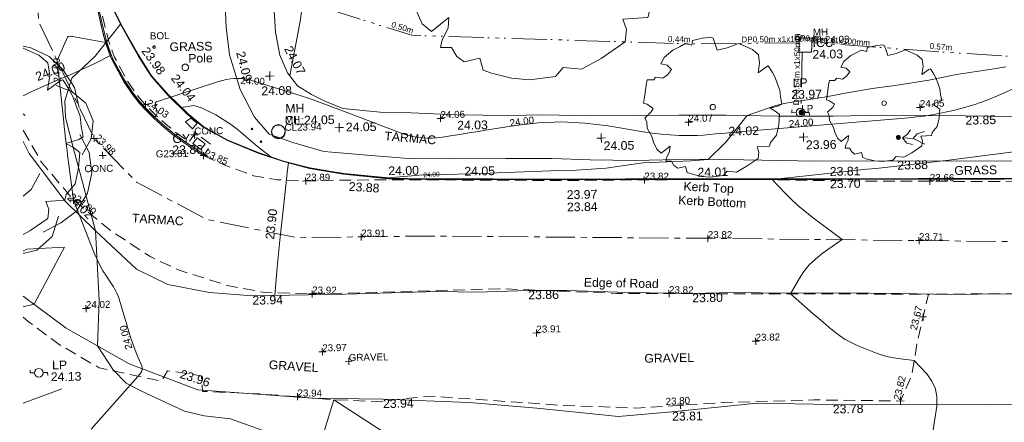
# Model space of a CAD drawing. Header units: millimetres. Extents: x -290717 to 520720, y -88450 to 287762.
# Tile 2 of 256: x -284782 to -242672, y -41999 to -24767. Entities that reach past the tile are written whole.
import ezdxf

# ---------------------------------------------------------------- set-up
doc = ezdxf.new("R2010")
doc.units = ezdxf.units.MM
for name, pattern in [('IMPORT-CENTER _6_', [2000, 1250, -250, 250, -250]), ('IMPORT-DASHED _2_', [750, 500, -250]), ('IMPORT-UG_ELEC_STREET LIGHTING_QLB2 _2_', [2700, 1500, -300, 0, -250, 150, -300, 0, -200])]:
    doc.linetypes.add(name, pattern=pattern)
for name, color, linetype, lineweight, true_color in [('00_TOPO_FOOTPATH', 7, 'Continuous', 9, 0xa50000), ('00_TOPO_FURN_LAMP_POST', 7, 'Continuous', 9, 0x666666), ('00_TOPO_FURN_POLE', 7, 'Continuous', 9, 0x666666), ('00_TOPO_KERB_BOTTOM', 1, 'Continuous', 9, 0xff0000), ('00_TOPO_KERB_TOP', 7, 'Continuous', 9, 0xa500a5), ('00_TOPO_LEVEL_SPOT', 7, 'Continuous', 9, 0x666666), ('00_TOPO_SERV_GULLY', 7, 'Continuous', 9, 0x5252a5), ('00_TOPO_SERV_IC', 5, 'Continuous', 9, 0x0000ff), ('00_TOPO_SERV_MH', 7, 'Continuous', 9, 0x666666), ('00_TOPO_TREE', 7, 'Continuous', 9, 0x666666), ('00_UAV_FORM_LINES', 7, 'Continuous', 9, 0x666666), ('00_UAV_FURN_POLE', 7, 'Continuous', 9, 0x666666), ('01_DTM_CONTOUR_MNR', 7, 'Continuous', 9, 0xa5a552), ('01_DTM_CONTOUR_MNR_LABELS', 7, 'Continuous', 9, 0xa5a552), ('12333-PUM-2D-U-0001-C01 - Rev2_REVIT IMPORT_dwg', 7, 'Continuous', 9, 0x767676), ('BOLLARD', 7, 'Continuous', 9, 0x00a5a5), ('BOLLARD_TXT', 7, 'Continuous', 9, 0x00a5a5), ('CONTOURS_INDEX', 4, 'Continuous', 9, 0x00ffff), ('CONTOURS_INDEX_LVL', 4, 'Continuous', 9, 0x00ffff), ('CONTOURS_MINOR', 7, 'Continuous', 9, 0x00a5a5), ('GULLY', 7, 'Continuous', 9, 0x7fbfff), ('GULLY_LVL', 7, 'Continuous', 9, 0x7fbfff), ('KERB_BOTTOM', 7, 'Continuous', 9, 0x0000a5), ('KERB_BOTTOM_LVL', 7, 'Continuous', 9, 0x0000a5), ('KERB_TOP', 2, 'Continuous', 9, 0xffff00), ('KERB_TOP_LVL', 2, 'Continuous', 9, 0xffff00), ('LAMPPOST', 6, 'Continuous', 9, 0xff00ff), ('LAMPPOST_TXT', 6, 'Continuous', 9, 0xff00ff), ('MANHOLES', 7, 'Continuous', 9, 0xa50000), ('MANHOLES_LVL', 7, 'Continuous', 9, 0xa50000), ('MANHOLES_TXT', 7, 'Continuous', 9, 0xa50000), ('PUM-ELECTRIC-SL-QLB2', 7, 'IMPORT-UG_ELEC_STREET LIGHTING_QLB2 _2_', 9, 0xff7f7f), ('ROAD_CROWNLINE', 7, 'IMPORT-CENTER _6_', 9, 0xa500a5), ('ROAD_CROWNLINE_LVL', 7, 'Continuous', 9, 0xa500a5), ('SPOT_HEIGHTS_LVL', 7, 'Continuous', 9, 0x00a500), ('TREE', 7, 'Continuous', 9, 0x00a500)]:
    doc.layers.add(name, color=color, linetype=linetype, lineweight=lineweight, true_color=true_color)
for name, color, linetype, lineweight in [('00_TOPO_PEDASTRIAN', 7, 'Continuous', 9), ('00_TOPO_ROAD_EDGE', 7, 'Continuous', 9), ('00_TOPO_SURFACE', 7, 'Continuous', 9), ('00_TOPO_SURVEY_TEXT', 7, 'Continuous', 9), ('CHANGE_OF_SURFACE', 7, 'IMPORT-DASHED _2_', 9), ('CHANGE_OF_SURFACE_LVL', 7, 'Continuous', 9), ('GEN-TEXT', 7, 'Continuous', 9), ('Text', 7, 'Continuous', 9), ('TEXT_TXT', 7, 'Continuous', 9)]:
    doc.layers.add(name, color=color, linetype=linetype, lineweight=lineweight)
doc.styles.add('Arial_1', font='arial.ttf', dxfattribs={"height": 250})
doc.styles.add('Arial_3', font='arial.ttf', dxfattribs={"height": 300})
doc.styles.add('Swis721 Lt BT_1', font='swissl.ttf', dxfattribs={"height": 200})
doc.styles.add('Swis721 Lt BT_2', font='swissl.ttf', dxfattribs={"height": 375})

# ---------------------------------------------------------------- blocks, each defined once
blk = doc.blocks.new('12333-PUM-2D-U-0001-C01 - Rev2_REVIT IMPORT_dwg_PEDESTRIAN CROSS-2077059-Site Location Plan Existing')
at = {"layer": '00_TOPO_PEDASTRIAN', "true_color": 0xe2e2e2}
blk.add_hatch(color=254, dxfattribs=at).paths.add_polyline_path([(533654249, 725529827), (533654316, 725529835), (533654372, 725529883), (533654382, 725529911), (533654374, 725529978), (533654325, 725530034), (533654240, 725530042), (533654181, 725529991), (533654162, 725529931), (533654193, 725529863), (533654221, 725529837)])
at = {"layer": '00_TOPO_PEDASTRIAN', "color": 253, "true_color": 0xaaaaaa, "flags": 128}
for points in [[(533654871, 725529627), (533654638, 725529676), (533654456, 725529918), (533654669, 725530071), (533654806, 725530254)], [(533654456, 725529918), (533654902, 725529874), (533655087, 725530079), (533655398, 725530168)], [(533654902, 725529874), (533655124, 725529769), (533655399, 725529622)]]:
    blk.add_lwpolyline(points, dxfattribs=at)
blk = doc.blocks.new('12333-PUM-2D-U-0001-C01 - Rev2_REVIT IMPORT_dwg_CONIFEROUS_TREE-2077071-Site Location Plan Existing')
at = {"layer": '00_TOPO_TREE', "color": 254, "true_color": 0xcccccc}
blk.add_line((533616874, 725531601), (533616958, 725531531), dxfattribs=at)
at = {"layer": '00_TOPO_TREE', "color": 254, "true_color": 0xcccccc, "flags": 128}
for points in [[(533616924, 725534494), (533617247, 725534422), (533618018, 725534037), (533618596, 725533459), (533619078, 725532688), (533619271, 725531820)], [(533618307, 725532784), (533618982, 725532495), (533619560, 725532013), (533619849, 725531242), (533619753, 725530471), (533619367, 725529796)], [(533619271, 725530664), (533619656, 725529893), (533619753, 725529025), (533619560, 725528158), (533619078, 725527387), (533618404, 725526905), (533617633, 725526520)], [(533617536, 725529025), (533617151, 725528351), (533616812, 725528069)], [(533618307, 725527194), (533618018, 725526327), (533617344, 725525749), (533616769, 725525621)]]:
    blk.add_lwpolyline(points, dxfattribs=at)
blk = doc.blocks.new('12333-PUM-2D-U-0001-C01 - Rev2_REVIT IMPORT_dwg_MSL_Lamp_Post_SYM-2077199-Site Location Plan Existing')
at = {"layer": '00_TOPO_FURN_LAMP_POST', "color": 254, "true_color": 0xcccccc, "flags": 128}
for points in [[(-500, 0), (-1000, 0), (-1000, 317)], [(500, 0), (1000, 0), (1000, -317)]]:
    blk.add_lwpolyline(points, dxfattribs=at)
at = {"layer": '00_TOPO_FURN_LAMP_POST', "color": 254, "true_color": 0xcccccc}
blk.add_circle((0, 0), 500, dxfattribs=at)
blk = doc.blocks.new('12333-PUM-2D-U-0001-C01 - Rev2_REVIT IMPORT_dwg_MM-2077200-Site Location Plan Existing')
at = {"layer": '00_TOPO_LEVEL_SPOT', "color": 254, "true_color": 0xcccccc, "flags": 128}
for points in [[(0, -500), (0, 0), (-500, 0)], [(500, 0), (0, 0), (0, 500)]]:
    blk.add_lwpolyline(points, dxfattribs=at)
blk = doc.blocks.new('12333-PUM-2D-U-0001-C01 - Rev2_REVIT IMPORT_dwg_POLE_2-2077241-Site Location Plan Existing')
at = {"layer": '00_TOPO_FURN_POLE', "color": 254, "true_color": 0xcccccc}
blk.add_circle((0, 0), 375, dxfattribs=at)
blk = doc.blocks.new('12333-PUM-2D-U-0001-C01 - Rev2_REVIT IMPORT_dwg_MGS62954_T2_Galway_ITM_3d_Rev1-2077680-Site Location Plan Existing')
at = {"layer": '00_TOPO_FOOTPATH', "color": 254, "true_color": 0xcccccc, "flags": 128}
for points in [[(533660147, 725530719), (533657157, 725530811), (533653681, 725530900), (533651507, 725530890), (533649151, 725530929), (533646934, 725531010), (533644906, 725531045), (533643138, 725531067), (533641119, 725531092), (533639113, 725531164), (533637629, 725531159), (533635418, 725531233), (533633462, 725531355), (533632137, 725531407), (533630546, 725531589), (533629779, 725531917), (533629218, 725532205), (533628620, 725532594), (533628198, 725533159), (533627884, 725533909), (533627722, 725534900), (533627666, 725536029)], [(533625572, 725536411), (533625618, 725535156), (533625739, 725533968), (533626168, 725532469), (533626752, 725531288), (533627374, 725530548), (533628379, 725530170), (533629690, 725529757), (533631893, 725529535), (533633310, 725529397), (533635339, 725529353), (533637491, 725529322), (533639436, 725529295), (533641081, 725529210), (533643018, 725529138), (533645367, 725529155), (533646876, 725529114), (533650711, 725528976), (533654211, 725528939), (533656751, 725528873), (533659786, 725528834)]]:
    blk.add_lwpolyline(points, dxfattribs=at)
at = {"layer": '00_TOPO_KERB_BOTTOM', "color": 254, "true_color": 0xcccccc, "flags": 128}
blk.add_lwpolyline([(533661833, 725528023), (533658772, 725528066), (533655105, 725528130), (533651317, 725528190), (533648303, 725528241), (533645464, 725528289), (533642563, 725528340), (533639959, 725528370), (533636918, 725528438), (533634055, 725528488), (533632436, 725528550), (533630524, 725528774), (533629075, 725529047), (533627960, 725529358), (533626884, 725529735), (533625587, 725530298), (533624589, 725530877), (533623901, 725531451), (533623067, 725532292), (533622366, 725533113), (533621835, 725533987), (533621093, 725535357), (533620499, 725536640), (533620149, 725537604)], dxfattribs=at)
at = {"layer": '00_TOPO_KERB_TOP', "color": 254, "true_color": 0xcccccc, "flags": 128}
blk.add_lwpolyline([(533661834, 725528049), (533658772, 725528092), (533655105, 725528156), (533651317, 725528217), (533648303, 725528267), (533645464, 725528316), (533642564, 725528367), (533639960, 725528396), (533636919, 725528464), (533634055, 725528514), (533632439, 725528576), (533630528, 725528800), (533629081, 725529072), (533627968, 725529383), (533626894, 725529760), (533625598, 725530322), (533624604, 725530898), (533623919, 725531471), (533623086, 725532310), (533622388, 725533129), (533621858, 725534000), (533621117, 725535369), (533620524, 725536650), (533620174, 725537613)], dxfattribs=at)
at = {"layer": '00_TOPO_ROAD_EDGE', "color": 254, "true_color": 0xcccccc, "flags": 128}
blk.add_lwpolyline([(533616853, 725530409), (533617100, 725529900), (533618600, 725527830), (533619870, 725526530), (533621600, 725524860), (533622922, 725524192), (533624700, 725523810), (533626530, 725523640), (533630520, 725523640), (533634450, 725523690), (533636164, 725523627), (533638330, 725523660), (533639990, 725523630), (533642600, 725523500), (533645340, 725523410), (533647100, 725523420), (533649470, 725523350), (533651660, 725523330), (533654240, 725523250), (533656400, 725523180), (533658760, 725523160)], dxfattribs=at)
at = {"layer": '00_TOPO_SERV_GULLY', "color": 254, "true_color": 0xcccccc}
for p, q in [((533623799, 725531137), (533624028, 725531290)), ((533624104, 725530832), (533623799, 725531137)), ((533624028, 725531290), (533624295, 725531061)), ((533624104, 725530832), (533624295, 725531061))]:
    blk.add_line(p, q, dxfattribs=at)
at = {"layer": '00_TOPO_SERV_IC', "color": 254, "true_color": 0xcccccc}
for p, q in [((533650088, 725533652), (533650127, 725534261)), ((533650127, 725534261), (533650660, 725534261)), ((533650660, 725534261), (533650622, 725533652)), ((533650088, 725533652), (533650622, 725533652))]:
    blk.add_line(p, q, dxfattribs=at)
at = {"layer": '00_TOPO_SERV_MH', "color": 254, "true_color": 0xcccccc}
blk.add_ellipse((533627771, 725530632), major_axis=(-270, 114), ratio=0.998899, dxfattribs=at)
at = {"layer": '00_TOPO_SURFACE', "color": 254, "true_color": 0xcccccc, "flags": 128}
for points in [[(533616887, 725532365), (533617250, 725532540), (533618450, 725533050), (533618900, 725533230), (533619970, 725533700), (533620670, 725534040), (533620380, 725534830), (533620160, 725535860), (533619970, 725537000), (533619930, 725537730), (533620127, 725537761)], [(533627500, 725523640), (533627610, 725524840), (533627770, 725526132), (533627940, 725527540), (533628130, 725529000), (533628179, 725529297)], [(533669790, 725522974), (533669642, 725520590), (533669565, 725518306), (533667051, 725518271), (533661980, 725518390), (533657830, 725518420), (533651270, 725518550), (533648036, 725518665), (533644390, 725518360), (533642103, 725518201), (533638620, 725518620), (533635726, 725518916), (533632040, 725519120), (533628993, 725519218), (533624130, 725519660), (533621213, 725520825), (533618550, 725522400), (533616738, 725523798)]]:
    blk.add_lwpolyline(points, dxfattribs=at)
at = {"layer": '00_UAV_FORM_LINES', "color": 254, "true_color": 0xcccccc}
blk.add_line((533616658, 725519221), (533618315, 725519794), dxfattribs=at)
at = {"layer": '00_UAV_FORM_LINES', "color": 254, "true_color": 0xcccccc, "flags": 128}
blk.add_lwpolyline([(533629793, 725595263), (533629787, 725592338), (533629669, 725587011), (533629581, 725583084), (533629740, 725579537), (533629912, 725578290), (533630090, 725576469), (533630108, 725575769), (533629907, 725570304), (533629828, 725564983), (533629604, 725558874), (533629648, 725552127), (533629640, 725546924), (533629473, 725543124), (533629204, 725538927), (533629004, 725536996), (533628799, 725535424), (533628297, 725533026)], dxfattribs=at)
at = {"layer": '01_DTM_CONTOUR_MNR', "color": 254, "true_color": 0xcccccc, "flags": 128}
for points in [[(533658918, 725532872), (533658327, 725532792), (533656804, 725532577), (533655623, 725532359), (533654182, 725532164), (533653193, 725532054), (533651958, 725531852), (533651215, 725531730), (533649493, 725531481), (533649054, 725531391), (533647820, 725530980), (533646900, 725529860), (533646130, 725529130), (533645377, 725529089), (533643341, 725529032), (533642932, 725528993), (533641750, 725528830), (533640470, 725528769), (533639747, 725528768), (533639004, 725528756), (533637087, 725528713), (533636483, 725528706), (533634331, 725528688), (533634284, 725528688), (533633912, 725528685), (533632440, 725528580), (533630530, 725528800), (533629224, 725529040), (533629079, 725529068), (533628020, 725529365), (533627970, 725529379), (533627430, 725529570), (533626986, 725529918), (533626866, 725530027), (533626083, 725530728), (533625774, 725530977), (533625112, 725531412), (533624497, 725531727), (533624175, 725531820), (533623640, 725531750), (533623087, 725532307), (533622730, 725532710), (533622383, 725533123), (533621988, 725533748), (533621837, 725533992), (533621705, 725534234), (533621090, 725535360), (533619994, 725534006), (533618980, 725533090), (533618656, 725532117), (533618675, 725531402), (533618997, 725530061), (533619356, 725528625), (533619488, 725528088), (533619870, 725526530), (533619976, 725523550), (533619880, 725521620), (533620519, 725520581), (533621077, 725520000), (533621696, 725519653), (533623548, 725518748), (533624382, 725518534), (533625507, 725518392), (533627169, 725517757)], [(533616730, 725523336), (533617200, 725523450), (533618541, 725525857), (533616927, 725525806), (533616771, 725525726)]]:
    blk.add_lwpolyline(points, dxfattribs=at)
for name in ['12333-PUM-2D-U-0001-C01 - Rev2_REVIT IMPORT_dwg_CONIFEROUS_TREE-2077071-Site Location Plan Existing', '12333-PUM-2D-U-0001-C01 - Rev2_REVIT IMPORT_dwg_PEDESTRIAN CROSS-2077059-Site Location Plan Existing']:
    blk.add_blockref(name, (0, 0))
at = {"xscale": 0.375, "yscale": 0.375, "zscale": 0.375}
for name, p in [('12333-PUM-2D-U-0001-C01 - Rev2_REVIT IMPORT_dwg_POLE_2-2077241-Site Location Plan Existing', (533623836, 725533465)), ('12333-PUM-2D-U-0001-C01 - Rev2_REVIT IMPORT_dwg_MM-2077200-Site Location Plan Existing', (533627440, 725533030)), ('12333-PUM-2D-U-0001-C01 - Rev2_REVIT IMPORT_dwg_MM-2077200-Site Location Plan Existing', (533630370, 725530770)), ('12333-PUM-2D-U-0001-C01 - Rev2_REVIT IMPORT_dwg_MSL_Lamp_Post_SYM-2077199-Site Location Plan Existing', (533650110, 725531070)), ('12333-PUM-2D-U-0001-C01 - Rev2_REVIT IMPORT_dwg_MM-2077200-Site Location Plan Existing', (533641570, 725530130)), ('12333-PUM-2D-U-0001-C01 - Rev2_REVIT IMPORT_dwg_MM-2077200-Site Location Plan Existing', (533650220, 725530020)), ('12333-PUM-2D-U-0001-C01 - Rev2_REVIT IMPORT_dwg_MSL_Lamp_Post_SYM-2077199-Site Location Plan Existing', (533617346, 725520508))]:
    blk.add_blockref(name, p, dxfattribs=at)
at = {"layer": '00_TOPO_FOOTPATH', "color": 251, "true_color": 0x666666, "char_height": 375, "width": 1495.9, "attachment_point": 1, "line_spacing_factor": 1.005062, "style": 'Swis721 Lt BT_2'}
for s, insert, rotation in [('24.07', (533628396, 725534354), 297.0048), ('24.09', (533626382, 725534144), 283.7229)]:
    blk.add_mtext(s, dxfattribs=dict(at, insert=insert, rotation=rotation))
for s, insert in [('24.03', (533635418, 725530969)), ('24.02', (533647010, 725530516)), ('23.85', (533657157, 725530806)), ('24.05', (533635690, 725528997)), ('23.88', (533654211, 725528934)), ('24.01', (533645658, 725528783))]:
    blk.add_mtext(s, dxfattribs=dict(at, insert=insert))
at = {"layer": '00_TOPO_FURN_LAMP_POST', "char_height": 375, "attachment_point": 1, "line_spacing_factor": 1.005062, "style": 'Swis721 Lt BT_2'}
for s, insert, width in [('LP', (533649792, 725532536), 707.59), ('23.97', (533649730, 725532038), 1495.9), ('LP', (533617916, 725521010), 707.59), ('24.13', (533617853, 725520512), 1495.9)]:
    blk.add_mtext(s, dxfattribs=dict(at, insert=insert, width=width))
at = {"layer": '00_TOPO_KERB_BOTTOM', "color": 251, "true_color": 0x666666, "char_height": 375, "attachment_point": 1, "line_spacing_factor": 1.005062, "style": 'Swis721 Lt BT_2'}
for s, insert, width, rotation in [('23.98', (533622259, 725534410), 1495.9, 304.9422), ('23.88', (533630754, 725528436), 1495.9, 355.5502), ('Kerb Bottom', (533644830, 725527610), 3414.46, 356.0161)]:
    blk.add_mtext(s, dxfattribs=dict(at, insert=insert, width=width, rotation=rotation))
at = {"layer": '00_TOPO_KERB_BOTTOM', "color": 251, "true_color": 0x666666, "char_height": 375, "width": 1495.9, "attachment_point": 1, "line_spacing_factor": 1.005062, "style": 'Swis721 Lt BT_2'}
for s, insert in [('23.70', (533651317, 725528186)), ('23.84', (533640051, 725527389))]:
    blk.add_mtext(s, dxfattribs=dict(at, insert=insert))
at = {"layer": '00_TOPO_KERB_TOP', "color": 251, "true_color": 0x666666, "char_height": 375, "attachment_point": 1, "line_spacing_factor": 1.005062, "style": 'Swis721 Lt BT_2'}
for s, insert, width, rotation in [('24.04', (533623492, 725533227), 1495.9, 307.0661), ('Kerb Top', (533645063, 725528197), 2493.17, 356.0161)]:
    blk.add_mtext(s, dxfattribs=dict(at, insert=insert, width=width, rotation=rotation))
at = {"layer": '00_TOPO_KERB_TOP', "color": 251, "true_color": 0x666666, "char_height": 375, "width": 1495.9, "attachment_point": 1, "line_spacing_factor": 1.005062, "style": 'Swis721 Lt BT_2'}
for s, insert in [('24.00', (533632439, 725529074)), ('23.81', (533651317, 725528715)), ('23.97', (533640051, 725527918))]:
    blk.add_mtext(s, dxfattribs=dict(at, insert=insert))
at = {"layer": '00_TOPO_LEVEL_SPOT', "char_height": 375, "width": 1495.9, "attachment_point": 1, "line_spacing_factor": 1.005062, "style": 'Swis721 Lt BT_2'}
for s, insert in [('24.08', (533627069, 725532588)), ('24.05', (533630656, 725530975)), ('24.05', (533641665, 725529983)), ('23.96', (533650315, 725529873))]:
    blk.add_mtext(s, dxfattribs=dict(at, insert=insert))
at = {"layer": '00_TOPO_ROAD_EDGE', "color": 251, "true_color": 0x666666, "char_height": 375, "attachment_point": 1, "line_spacing_factor": 1.005062, "style": 'Swis721 Lt BT_2'}
for s, insert, width, rotation in [('24.02', (533618923, 725528210), 1495.9, 314.6054), ('Edge of Road', (533640724, 725524161), 3746.88, 357.7988)]:
    blk.add_mtext(s, dxfattribs=dict(at, insert=insert, width=width, rotation=rotation))
at = {"layer": '00_TOPO_ROAD_EDGE', "color": 251, "true_color": 0x666666, "char_height": 375, "width": 1495.9, "attachment_point": 1, "line_spacing_factor": 1.005062, "style": 'Swis721 Lt BT_2'}
for s, insert in [('23.94', (533626530, 725523635)), ('23.86', (533638330, 725523655)), ('23.80', (533645340, 725523405))]:
    blk.add_mtext(s, dxfattribs=dict(at, insert=insert))
at = {"layer": '00_TOPO_SERV_GULLY', "color": 251, "true_color": 0x666666, "char_height": 375, "attachment_point": 1, "line_spacing_factor": 1.005062, "style": 'Swis721 Lt BT_2'}
for s, insert, width in [('GY', (533623234, 725530614), 821.56), ('23.86', (533623217, 725530131), 1495.9)]:
    blk.add_mtext(s, dxfattribs=dict(at, insert=insert, width=width))
at = {"layer": '00_TOPO_SERV_IC', "color": 251, "true_color": 0x666666, "char_height": 375, "attachment_point": 1, "line_spacing_factor": 1.005062, "style": 'Swis721 Lt BT_2'}
for s, insert, width in [('ICU', (533650675, 725534234), 1021.01), ('24.03', (533650661, 725533738), 1495.9)]:
    blk.add_mtext(s, dxfattribs=dict(at, insert=insert, width=width))
at = {"layer": '00_TOPO_SERV_MH', "char_height": 375, "attachment_point": 1, "line_spacing_factor": 1.005062, "style": 'Swis721 Lt BT_2'}
for s, insert, width in [('MH', (533628082, 725531818), 949.78), ('CL:24.05', (533628054, 725531303), 2440.93)]:
    blk.add_mtext(s, dxfattribs=dict(at, insert=insert, width=width))
at = {"layer": '00_TOPO_SURFACE', "color": 251, "true_color": 0x666666, "char_height": 375, "width": 1495.9, "attachment_point": 1, "line_spacing_factor": 1.005062, "style": 'Swis721 Lt BT_2'}
for s, insert, rotation in [('24.00', (533617380, 725533332), 21.2854), ('23.90', (533627129, 725526065), 82.8151), ('23.96', (533623465, 725520546), 340.9852)]:
    blk.add_mtext(s, dxfattribs=dict(at, insert=insert, rotation=rotation))
for s, insert in [('23.94', (533632040, 725519115)), ('23.81', (533644390, 725518355)), ('23.78', (533651270, 725518545))]:
    blk.add_mtext(s, dxfattribs=dict(at, insert=insert))
at = {"layer": '00_TOPO_SURVEY_TEXT', "color": 251, "true_color": 0x666666, "char_height": 375, "attachment_point": 1, "line_spacing_factor": 1.005062, "style": 'Swis721 Lt BT_2'}
for s, insert, width in [('GRASS', (533623176, 725534542), 2018.28), ('GRASS', (533656642, 725528664), 2018.28), ('GRAVEL', (533643248, 725520857), 2322.21)]:
    blk.add_mtext(s, dxfattribs=dict(at, insert=insert, width=width))
for s, insert, width, rotation in [('TARMAC', (533632321, 725530572), 2450.43, 354.2535), ('TARMAC', (533621460, 725527250), 2450.43, 355.3922), ('GRAVEL', (533627202, 725520872), 2322.21, 355.3922)]:
    blk.add_mtext(s, dxfattribs=dict(at, insert=insert, width=width, rotation=rotation))
at = {"layer": '00_UAV_FURN_POLE', "insert": (533623967, 725534034), "char_height": 375, "width": 1191.97, "attachment_point": 1, "line_spacing_factor": 1.005062, "style": 'Swis721 Lt BT_2'}
blk.add_mtext('Pole', dxfattribs=at)
at = {"layer": '01_DTM_CONTOUR_MNR_LABELS', "color": 251, "true_color": 0x666666, "insert": (533634280, 725528798), "char_height": 200, "width": 797.8, "attachment_point": 2, "rotation": 2.7108, "line_spacing_factor": 1.005062, "style": 'Swis721 Lt BT_1'}
blk.add_mtext('24.00', dxfattribs=at)
blk = doc.blocks.new('12333-PUM-2D-U-0001-C01 - Rev2_REVIT IMPORT_dwg_SPOT-2077713-Site Location Plan Existing')
at = {"layer": 'Text', "color": 253, "true_color": 0xaaaaaa}
for p, q in [((-500, 0), (500, 0)), ((0, 500), (0, -500))]:
    blk.add_line(p, q, dxfattribs=at)
blk = doc.blocks.new('12333-PUM-2D-U-0001-C01 - Rev2_REVIT IMPORT_dwg_TREE_1-V220-Site Location Plan Existing')
at = {"layer": 'TREE', "color": 9, "true_color": 0xaae1aa, "flags": 128}
blk.add_lwpolyline([(215.5, 440.1), (289, 406.3), (331.3, 368.1), (339.4, 308.7), (327.3, 238.2), (388.7, 281.5), (400.8, 286.5), (430, 240.2), (449.1, 202.9), (461.2, 162.6), (479.4, 113.3), (484.4, 65), (492.4, 13.6), (471.3, 1.5), (409.9, -15.6), (445.1, -35.8), (475.3, -59.9), (468.3, -133.4), (451.2, -209), (406.8, -258.3), (399.8, -285.5), (310.2, -289.5), (323.3, -326.8), (317.2, -371.1), (230.6, -428.5), (200.1, -444.6)], dxfattribs=at)
blk = doc.blocks.new('12333-PUM-2D-U-0001-C01 - Rev2_REVIT IMPORT_dwg_TREE_1-V219-Site Location Plan Existing')
at = {"layer": 'TREE', "color": 9, "true_color": 0xaae1aa, "flags": 128}
blk.add_lwpolyline([(-230.614, 433.535), (-189.325, 457.704), (-140.987, 443.605), (-135.952, 477.845), (-64.451, 491.944), (-6.042, 500), (11.078, 490.937), (25.176, 449.648), (38.268, 405.337), (110.775, 421.45), (190.332, 451.662), (289.023, 406.344), (331.319, 368.077), (339.376, 308.661), (327.291, 238.167), (388.721, 281.47), (400.806, 286.506), (430.01, 240.181), (449.144, 202.92), (461.229, 162.638), (479.355, 113.293), (484.391, 64.955), (492.447, 13.595), (471.299, 1.511), (409.869, -15.609), (445.116, -35.75), (475.327, -59.919), (468.278, -133.434), (451.158, -208.963), (406.848, -258.308), (399.799, -285.498), (310.171, -289.527), (323.263, -326.788), (317.221, -371.098), (230.614, -428.499), (160.121, -465.76), (94.663, -457.704), (66.465, -489.93), (-26.183, -500), (-89.627, -492.951), (-161.128, -473.817), (-190.332, -462.739), (-201.41, -419.436), (-257.805, -431.521), (-283.988, -412.387), (-302.115, -380.161), (-341.39, -379.154), (-334.34, -351.964), (-313.192, -310.675), (-309.164, -272.407), (-372.608, -321.752), (-404.834, -293.555), (-426.989, -242.195), (-438.066, -201.913), (-469.285, -141.49), (-472.306, -97.18), (-485.398, -69.99), (-440.081, -26.687), (-424.975, -2.518), (-466.264, 28.701), (-492.447, 37.764), (-482.377, 93.152), (-472.306, 165.66), (-463.243, 201.913), (-416.918, 201.913), (-403.827, 220.04), (-353.474, 211.984), (-319.235, 235.146), (-289.023, 273.414), (-320.242, 304.632), (-365.559, 314.703), (-339.376, 361.027), (-277.946, 411.38)], close=True, dxfattribs=at)
blk = doc.blocks.new('12333-PUM-2D-U-0001-C01 - Rev2_REVIT IMPORT_dwg_CIRCL-2077706-Site Location Plan Existing')
at = {"layer": 'BOLLARD', "color": 254, "true_color": 0xaae1e1, "flags": 128}
blk.add_lwpolyline([(475, -154), (500, 0), (475, 154), (404, 293), (293, 404), (154, 475), (0, 500), (-154, 475), (-293, 404), (-404, 293), (-475, 154), (-500, 0), (-475, -154), (-404, -293), (-293, -404), (-154, -475), (0, -500), (154, -475), (293, -404), (404, -293)], close=True, dxfattribs=at)
blk = doc.blocks.new('12333-PUM-2D-U-0001-C01 - Rev2_REVIT IMPORT_dwg_MH_CIR2-2077688-Site Location Plan Existing')
at = {"layer": 'LAMPPOST', "color": 211, "true_color": 0xffaaff}
for p, q in [((-499, -33), (33, 499)), ((-496, 60), (-60, 496)), ((-488, -111), (111, 488)), ((-467, -180), (180, 467)), ((-467, 179), (-179, 467)), ((-438, -241), (241, 438)), ((-403, -296), (296, 403)), ((-362, -345), (345, 362)), ((-315, -388), (388, 315)), ((-263, -425), (425, 263)), ((-204, -456), (456, 204)), ((-138, -480), (480, 138)), ((-64, -496), (496, 64)), ((22, -500), (500, -22)), ((128, -483), (483, -128)), ((305, -396), (396, -305))]:
    blk.add_line(p, q, dxfattribs=at)
at = {"layer": 'LAMPPOST', "color": 211, "true_color": 0xffaaff, "flags": 128}
blk.add_lwpolyline([(475, -154), (500, 0), (475, 154), (404, 293), (293, 404), (154, 475), (0, 500), (-154, 475), (-293, 404), (-404, 293), (-475, 154), (-500, 0), (-475, -154), (-404, -293), (-293, -404), (-154, -475), (0, -500), (154, -475), (293, -404), (404, -293)], close=True, dxfattribs=at)
blk = doc.blocks.new('12333-PUM-2D-U-0001-C01 - Rev2_REVIT IMPORT_dwg_SPOT-2077769-Site Location Plan Existing')
at = {"layer": 'CHANGE_OF_SURFACE_LVL', "color": 253, "true_color": 0xaaaaaa}
for p, q in [((-500, 0), (500, 0)), ((0, 500), (0, -500))]:
    blk.add_line(p, q, dxfattribs=at)
blk = doc.blocks.new('12333-PUM-2D-U-0001-C01 - Rev2_REVIT IMPORT_dwg_SPOT-2077770-Site Location Plan Existing')
at = {"layer": 'KERB_BOTTOM_LVL', "color": 9, "true_color": 0xaaaae1}
for p, q in [((-500, 0), (500, 0)), ((0, 500), (0, -500))]:
    blk.add_line(p, q, dxfattribs=at)
blk = doc.blocks.new('12333-PUM-2D-U-0001-C01 - Rev2_REVIT IMPORT_dwg_SPOT-2077810-Site Location Plan Existing')
at = {"layer": 'KERB_TOP_LVL', "color": 51, "true_color": 0xffffaa}
for p, q in [((-500, 0), (500, 0)), ((0, 500), (0, -500))]:
    blk.add_line(p, q, dxfattribs=at)
blk = doc.blocks.new('12333-PUM-2D-U-0001-C01 - Rev2_REVIT IMPORT_dwg_SPOT-2077774-Site Location Plan Existing')
at = {"layer": 'ROAD_CROWNLINE_LVL', "color": 254, "true_color": 0xe1aae1}
for p, q in [((-500, 0), (500, 0)), ((0, 500), (0, -500))]:
    blk.add_line(p, q, dxfattribs=at)
blk = doc.blocks.new('12333-PUM-2D-U-0001-C01 - Rev2_REVIT IMPORT_dwg_SPOT-2077775-Site Location Plan Existing')
at = {"layer": 'SPOT_HEIGHTS_LVL', "color": 9, "true_color": 0xaae1aa}
for p, q in [((-500, 0), (500, 0)), ((0, 500), (0, -500))]:
    blk.add_line(p, q, dxfattribs=at)
blk = doc.blocks.new('12333-PUM-2D-U-0001-C01 - Rev2_REVIT IMPORT_dwg-1620468-Site Location Plan Existing')
at = {"layer": 'CHANGE_OF_SURFACE', "color": 253, "true_color": 0xaaaaaa, "flags": 128}
for points in [[(-16253, -62851), (-16316, -68219), (-16381, -73421), (-20996, -74454), (-21018, -74979), (-21006, -77014), (-20997, -77691), (-20977, -78121), (-20951, -78652), (-20912, -79176), (-20850, -79614), (-20654, -80556), (-20489, -81223), (-20348, -81676), (-20261, -81902), (-20073, -82276), (-19766, -82864), (-19435, -83389), (-19116, -83803), (-18832, -84112), (-18524, -84426), (-18103, -84818), (-17697, -85174), (-17150, -85575), (-16863, -85192), (-16193, -85712), (-16449, -86055), (-16499, -86131)], [(-16531, -86179), (-15592, -86624), (-14416, -87077), (-13406, -87266), (-12184, -87341), (-10658, -87329), (-7526, -87369), (-1148, -87518), (5747, -87576), (11811, -87765), (17197, -87874), (25010, -87954), (29248, -88063), (29276, -87359), (30046, -87378), (30021, -88083), (31715, -88126), (37675, -88207), (39018, -87851), (40211, -87570), (41192, -87140), (42339, -86308), (43509, -85224), (44221, -84530), (45018, -83056), (45614, -80916), (45867, -78226), (45861, -75770)], [(-24218, -84960), (-23473, -86325), (-22120, -87989), (-20582, -89297), (-18861, -90478), (-17657, -91063), (-15546, -91775), (-13997, -92084), (-11989, -92176), (-9259, -92165), (-3958, -92096), (1021, -92383), (5518, -92475), (14363, -92647)], [(-24358, -92964), (-24156, -93140), (-22848, -94150), (-21150, -95182), (-18502, -95805), (-18226, -95358), (-16789, -95595), (-16745, -96269), (-14244, -96421), (-11146, -96719), (-9287, -96834), (-7039, -96639), (-1394, -97132), (1806, -97304), (5535, -97132), (9390, -97087), (13090, -97201), (13595, -96100), (13870, -94585), (14363, -92647), (27367, -92832), (28836, -92816), (28824, -93584), (29680, -93596), (29685, -92832), (35522, -93004), (42936, -93083), (52550, -93255), (60638, -93438), (70045, -93564), (79590, -93754), (89646, -93983), (89999, -95735)]]:
    blk.add_lwpolyline(points, dxfattribs=at)
at = {"layer": 'CONTOURS_INDEX', "color": 131, "true_color": 0xaaffff, "flags": 128}
for points in [[(20904, -82750), (17463, -84219), (16982, -84406), (16495, -84572), (15999, -84706), (15496, -84818), (14805, -84949), (14642, -84978), (14479, -85003), (14315, -85024), (14151, -85042), (13986, -85057), (13821, -85071), (13656, -85084), (13491, -85095), (6200, -85577), (5932, -85596), (5664, -85615), (5396, -85635), (5128, -85656), (4859, -85673), (4591, -85683), (4323, -85684), (4054, -85678), (3821, -85669), (3437, -85645), (3054, -85610), (2673, -85559), (2293, -85496), (789, -85214), (-199, -85079), (-1189, -85008), (-2181, -85034), (-3174, -85124), (-4371, -85292), (-4767, -85348), (-5163, -85404), (-5559, -85461), (-5955, -85518), (-6303, -85569), (-6525, -85592), (-6747, -85604), (-6970, -85599), (-7193, -85582), (-7414, -85548), (-7632, -85502), (-7846, -85439), (-8057, -85365), (-10400, -84433), (-10667, -84327), (-10933, -84221), (-11199, -84115), (-11465, -84008), (-11732, -83904), (-12000, -83804), (-12270, -83709), (-12542, -83617), (-14460, -82989), (-14629, -82944), (-14800, -82912), (-14974, -82899), (-15149, -82899), (-15325, -82915), (-15499, -82940), (-15670, -82977), (-15840, -83023), (-18496, -83838), (-18511, -83846), (-18541, -83886), (-18560, -83959), (-18563, -83977), (-18563, -83995), (-18561, -84013), (-18556, -84031), (-18511, -84149), (-18506, -84164), (-18501, -84180), (-18497, -84195), (-18493, -84211), (-18481, -84275), (-18479, -84291), (-18479, -84306), (-18482, -84322), (-18486, -84337), (-18522, -84431), (-18592, -84491), (-18908, -84176), (-19082, -83996), (-19196, -83871), (-19282, -83768), (-19324, -83717), (-19366, -83665), (-19407, -83612), (-19447, -83559), (-19527, -83452), (-19706, -83193), (-19736, -83150), (-19765, -83107), (-19793, -83063), (-19821, -83019), (-19876, -82931), (-19932, -82833), (-19941, -82817), (-19950, -82801), (-19959, -82784), (-19968, -82767), (-20187, -82335), (-20234, -82250), (-20388, -81956), (-20407, -81920), (-20486, -81720), (-20503, -81664), (-20632, -81261), (-22039, -80983), (-22059, -80980), (-22079, -80978), (-22099, -80976), (-22119, -80976), (-22200, -80978), (-22219, -80981), (-22235, -80988), (-22258, -81015), (-22712, -82001), (-22486, -84650), (-22468, -84851), (-22449, -85051), (-22429, -85251), (-22407, -85452), (-22385, -85652), (-22363, -85852), (-22341, -86052), (-22318, -86252), (-22122, -87991), (-21265, -90298), (-21161, -90549), (-21047, -90795), (-20917, -91034), (-20777, -91266), (-20593, -91547), (-20537, -91636), (-20483, -91726), (-20431, -91817), (-20380, -91909), (-20334, -92003), (-20293, -92099), (-20258, -92197), (-20227, -92297), (-19875, -93600), (-19791, -93889), (-19699, -94176), (-19598, -94459), (-19488, -94740), (-19328, -95131), (-19310, -95211), (-19309, -95289), (-19334, -95363), (-19376, -95434), (-19492, -95571), (-21536, -97798)], [(-11994, -99371), (-11142, -96721), (-7749, -99007)]]:
    blk.add_lwpolyline(points, dxfattribs=at)
at = {"layer": 'CONTOURS_MINOR', "color": 254, "true_color": 0xaae1e1, "flags": 128}
blk.add_lwpolyline([(18224, -86610), (17222, -86724), (16220, -86833), (15217, -86937), (14214, -87036), (12981, -87155), (12594, -87191), (12206, -87227), (11818, -87260), (11430, -87293), (11042, -87326), (10655, -87360), (10267, -87395), (9879, -87431), (7768, -87631), (8295, -88204), (8565, -88484), (8844, -88754), (9136, -89010), (9437, -89256), (10718, -90251), (9849, -90836), (9558, -91061), (9291, -91308), (9059, -91589), (8850, -91891), (8468, -92531), (9422, -93399), (9640, -93595), (9858, -93790), (10078, -93983), (10298, -94175), (10527, -94355), (10765, -94520), (11017, -94663), (11279, -94791), (11981, -95096), (12258, -95201), (12538, -95290), (12826, -95354), (13117, -95401), (13708, -95471), (14240, -96064), (14450, -96377), (14597, -96708), (14650, -97067), (14639, -97443), (14091, -100647)], dxfattribs=at)
at = {"layer": 'GEN-TEXT', "color": 253, "true_color": 0xaaaaaa}
for p, q in [((-14469, -85113), (-14398, -85042)), ((-14398, -85113), (-14469, -85042)), ((9017, -84736), (9088, -84665)), ((9088, -84736), (9017, -84665)), ((-14097, -85664), (-14026, -85593)), ((-14026, -85664), (-14097, -85593))]:
    blk.add_line(p, q, dxfattribs=at)
at = {"layer": 'GULLY', "color": 254, "true_color": 0xd4e9ff, "flags": 128}
blk.add_lwpolyline([(-16791, -85416), (-16455, -85672), (-16639, -85913), (-16975, -85657)], close=True, dxfattribs=at)
at = {"layer": 'KERB_BOTTOM', "color": 9, "true_color": 0xaaaae1, "flags": 128}
blk.add_lwpolyline([(-20997, -79640), (-20799, -80589), (-20632, -81263), (-20489, -81725), (-20397, -81963), (-20205, -82344), (-19895, -82938), (-19557, -83474), (-19230, -83899), (-18940, -84214), (-18628, -84533), (-18203, -84928), (-17790, -85290), (-17400, -85580), (-16921, -85921), (-16531, -86179)], dxfattribs=at)
at = {"layer": 'KERB_TOP', "color": 51, "true_color": 0xffffaa, "flags": 128}
blk.add_lwpolyline([(-20940, -79630), (-20743, -80576), (-20577, -81248), (-20435, -81706), (-20345, -81940), (-20154, -82318), (-19846, -82909), (-19510, -83442), (-19186, -83862), (-18899, -84175), (-18588, -84492), (-18165, -84886), (-17754, -85245), (-17366, -85533), (-16889, -85874), (-16499, -86131), (-16531, -86179)], dxfattribs=at)
at = {"layer": 'MANHOLES', "color": 9, "true_color": 0xe1aaaa, "flags": 128}
blk.add_lwpolyline([(9550, -82082), (9566, -82082), (9566, -81828)], dxfattribs=at)
at = {"layer": 'MANHOLES', "color": 9, "true_color": 0xe1aaaa}
blk.add_circle((-13313, -85196), 287, dxfattribs=at)
at = {"layer": 'PUM-ELECTRIC-SL-QLB2', "color": 254, "true_color": 0xffd4d4}
blk.add_line((9147, -82203), (9058, -84598), dxfattribs=at)
at = {"layer": 'PUM-ELECTRIC-SL-QLB2', "color": 254, "true_color": 0xffd4d4, "flags": 128}
for points in [[(9034, -81798), (4393, -81764), (-7532, -81188), (-16366, -78251)], [(31143, -83445), (23951, -83014), (15061, -82292), (9568, -81791)]]:
    blk.add_lwpolyline(points, dxfattribs=at)
at = {"layer": 'ROAD_CROWNLINE', "color": 254, "true_color": 0xe1aae1, "flags": 128}
blk.add_lwpolyline([(249006, -92725), (244453, -94206), (233556, -94383), (213354, -93698), (191428, -93433), (168463, -92924), (161119, -92830), (147820, -92659), (134837, -92304), (124391, -92018), (104167, -91620), (79168, -91355), (65619, -91289), (52756, -91112), (39914, -90847), (23027, -90603), (4970, -90095), (-7099, -89786), (-12602, -89763), (-16470, -88901), (-19410, -87266), (-21200, -85365), (-23477, -80326), (-23612, -77631)], dxfattribs=at)
at = {"layer": 'TREE', "color": 9, "true_color": 0xaae1aa}
for centre, radius in [((5282, -84485), 117), ((12612, -84440), 96.8)]:
    blk.add_circle(centre, radius, dxfattribs=at)
blk.add_blockref('12333-PUM-2D-U-0001-C01 - Rev2_REVIT IMPORT_dwg_MGS62954_T2_Galway_ITM_3d_Rev1-2077680-Site Location Plan Existing', (-533641080, -725615854))
for name, p, xscale, yscale, zscale in [('12333-PUM-2D-U-0001-C01 - Rev2_REVIT IMPORT_dwg_TREE_1-V219-Site Location Plan Existing', (-2222, -77179), 12, 12, 12), ('12333-PUM-2D-U-0001-C01 - Rev2_REVIT IMPORT_dwg_TREE_1-V220-Site Location Plan Existing', (-26097, -85413), 9, 9, 9), ('12333-PUM-2D-U-0001-C01 - Rev2_REVIT IMPORT_dwg_CIRCL-2077706-Site Location Plan Existing', (-18564, -81500), 0.1, 0.1, 0.1), ('12333-PUM-2D-U-0001-C01 - Rev2_REVIT IMPORT_dwg_TREE_1-V219-Site Location Plan Existing', (5282, -84485), 6, 6, 6), ('12333-PUM-2D-U-0001-C01 - Rev2_REVIT IMPORT_dwg_TREE_1-V219-Site Location Plan Existing', (12612, -84440), 5, 5, 5), ('12333-PUM-2D-U-0001-C01 - Rev2_REVIT IMPORT_dwg_SPOT-2077769-Site Location Plan Existing', (-18974, -83957), 0.3, 0.3, 0.3), ('12333-PUM-2D-U-0001-C01 - Rev2_REVIT IMPORT_dwg_SPOT-2077775-Site Location Plan Existing', (-6367, -84768), 0.3, 0.3, 0.3), ('12333-PUM-2D-U-0001-C01 - Rev2_REVIT IMPORT_dwg_SPOT-2077775-Site Location Plan Existing', (14140, -84653), 0.3, 0.3, 0.3), ('12333-PUM-2D-U-0001-C01 - Rev2_REVIT IMPORT_dwg_SPOT-2077775-Site Location Plan Existing', (4232, -85114), 0.3, 0.3, 0.3), ('12333-PUM-2D-U-0001-C01 - Rev2_REVIT IMPORT_dwg_MH_CIR2-2077688-Site Location Plan Existing', (9066, -84783), 0.2, 0.2, 0.2), ('12333-PUM-2D-U-0001-C01 - Rev2_REVIT IMPORT_dwg_SPOT-2077774-Site Location Plan Existing', (-21200, -85365), 0.3, 0.3, 0.3), ('12333-PUM-2D-U-0001-C01 - Rev2_REVIT IMPORT_dwg_SPOT-2077713-Site Location Plan Existing', (-16909, -85288), 0.3, 0.3, 0.3), ('12333-PUM-2D-U-0001-C01 - Rev2_REVIT IMPORT_dwg_SPOT-2077713-Site Location Plan Existing', (-20844, -86097), 0.3, 0.3, 0.3), ('12333-PUM-2D-U-0001-C01 - Rev2_REVIT IMPORT_dwg_SPOT-2077770-Site Location Plan Existing', (-16531, -86179), 0.3, 0.3, 0.3), ('12333-PUM-2D-U-0001-C01 - Rev2_REVIT IMPORT_dwg_SPOT-2077810-Site Location Plan Existing', (-16531, -86179), 0.3, 0.3, 0.3), ('12333-PUM-2D-U-0001-C01 - Rev2_REVIT IMPORT_dwg_SPOT-2077769-Site Location Plan Existing', (-12184, -87341), 0.3, 0.3, 0.3), ('12333-PUM-2D-U-0001-C01 - Rev2_REVIT IMPORT_dwg_SPOT-2077769-Site Location Plan Existing', (2300, -87547), 0.3, 0.3, 0.3), ('12333-PUM-2D-U-0001-C01 - Rev2_REVIT IMPORT_dwg_SPOT-2077769-Site Location Plan Existing', (-22120, -87989), 0.3, 0.3, 0.3), ('12333-PUM-2D-U-0001-C01 - Rev2_REVIT IMPORT_dwg_SPOT-2077769-Site Location Plan Existing', (14504, -87820), 0.3, 0.3, 0.3), ('12333-PUM-2D-U-0001-C01 - Rev2_REVIT IMPORT_dwg_SPOT-2077774-Site Location Plan Existing', (-9850, -89775), 0.3, 0.3, 0.3), ('12333-PUM-2D-U-0001-C01 - Rev2_REVIT IMPORT_dwg_SPOT-2077774-Site Location Plan Existing', (4970, -90095), 0.3, 0.3, 0.3), ('12333-PUM-2D-U-0001-C01 - Rev2_REVIT IMPORT_dwg_SPOT-2077774-Site Location Plan Existing', (13998, -90349), 0.3, 0.3, 0.3), ('12333-PUM-2D-U-0001-C01 - Rev2_REVIT IMPORT_dwg_SPOT-2077769-Site Location Plan Existing', (-11989, -92176), 0.3, 0.3, 0.3), ('12333-PUM-2D-U-0001-C01 - Rev2_REVIT IMPORT_dwg_SPOT-2077775-Site Location Plan Existing', (-21672, -92637), 0.3, 0.3, 0.3), ('12333-PUM-2D-U-0001-C01 - Rev2_REVIT IMPORT_dwg_SPOT-2077769-Site Location Plan Existing', (3269, -92429), 0.3, 0.3, 0.3), ('12333-PUM-2D-U-0001-C01 - Rev2_REVIT IMPORT_dwg_SPOT-2077769-Site Location Plan Existing', (14117, -93616), 0.3, 0.3, 0.3), ('12333-PUM-2D-U-0001-C01 - Rev2_REVIT IMPORT_dwg_SPOT-2077775-Site Location Plan Existing', (-2427, -94019), 0.3, 0.3, 0.3), ('12333-PUM-2D-U-0001-C01 - Rev2_REVIT IMPORT_dwg_SPOT-2077775-Site Location Plan Existing', (-11597, -94661), 0.3, 0.3, 0.3), ('12333-PUM-2D-U-0001-C01 - Rev2_REVIT IMPORT_dwg_SPOT-2077775-Site Location Plan Existing', (6941, -94534), 0.3, 0.3, 0.3), ('12333-PUM-2D-U-0001-C01 - Rev2_REVIT IMPORT_dwg_SPOT-2077713-Site Location Plan Existing', (-10473, -95092), 0.3, 0.3, 0.3), ('12333-PUM-2D-U-0001-C01 - Rev2_REVIT IMPORT_dwg_SPOT-2077769-Site Location Plan Existing', (-12695, -96570), 0.3, 0.3, 0.3), ('12333-PUM-2D-U-0001-C01 - Rev2_REVIT IMPORT_dwg_SPOT-2077769-Site Location Plan Existing', (3671, -97218), 0.3, 0.3, 0.3), ('12333-PUM-2D-U-0001-C01 - Rev2_REVIT IMPORT_dwg_SPOT-2077769-Site Location Plan Existing', (13090, -97201), 0.3, 0.3, 0.3)]:
    blk.add_blockref(name, p, dxfattribs=dict(xscale=xscale, yscale=yscale, zscale=zscale))
at = {"layer": 'BOLLARD_TXT', "insert": (-18735, -80868), "char_height": 300, "width": 1002.69, "attachment_point": 1, "line_spacing_factor": 0.941778, "style": 'Arial_3'}
blk.add_mtext('BOL', dxfattribs=at)
at = {"layer": 'CHANGE_OF_SURFACE_LVL', "char_height": 300, "width": 1256.11, "attachment_point": 1, "line_spacing_factor": 0.941778, "style": 'Arial_3'}
for s, insert, rotation in [('24.03', (-18788, -83703), 323.7321), ('23.89', (-12175, -87026), 358.3874), ('23.82', (2309, -87232), 358.3874), ('23.66', (14513, -87505), 358.3874), ('24.00', (-21915, -87749), 319.6106), ('23.92', (-11980, -91861), 358.3874), ('23.82', (3278, -92114), 358.3874), ('23.67', (13546, -94127), 75.4197), ('23.94', (-12686, -96255), 358.3874), ('23.82', (12785, -97110), 75.4197), ('23.80', (3041, -96893), 1.5788)]:
    blk.add_mtext(s, dxfattribs=dict(at, insert=insert, rotation=rotation))
at = {"layer": 'CONTOURS_INDEX_LVL', "char_height": 300, "width": 1256.11, "attachment_point": 1, "line_spacing_factor": 0.941778, "style": 'Arial_3'}
for insert, rotation in [((-22879, -82940), 91.5531), ((-14893, -82844), 356.8539), ((-3433, -84866), 6.8667), ((8517, -85108), 3.7806), ((-20007, -94445), 103.4788)]:
    blk.add_mtext('24.00', dxfattribs=dict(at, insert=insert, rotation=rotation))
at = {"layer": 'GULLY_LVL', "insert": (-18570, -85922), "char_height": 300, "width": 1645.43, "attachment_point": 1, "line_spacing_factor": 0.941778, "style": 'Arial_3'}
blk.add_mtext('G23.81', dxfattribs=at)
at = {"layer": 'KERB_BOTTOM_LVL', "insert": (-16396, -85894), "char_height": 300, "width": 1256.11, "attachment_point": 1, "rotation": 334.6726, "line_spacing_factor": 0.941778, "style": 'Arial_3'}
blk.add_mtext('23.85', dxfattribs=at)
at = {"layer": 'KERB_TOP_LVL', "insert": (-16396, -85894), "char_height": 300, "width": 1256.11, "attachment_point": 1, "rotation": 334.6726, "line_spacing_factor": 0.941778, "style": 'Arial_3'}
blk.add_mtext('23.85', dxfattribs=at)
at = {"layer": 'LAMPPOST_TXT', "insert": (9066, -84468), "char_height": 300, "width": 613.36, "attachment_point": 1, "line_spacing_factor": 0.941778, "style": 'Arial_3'}
blk.add_mtext('LP', dxfattribs=at)
at = {"layer": 'MANHOLES_LVL', "char_height": 300, "width": 1895.19, "attachment_point": 1, "line_spacing_factor": 0.941778, "style": 'Arial_3'}
for s, insert in [('CL24.03', (9592, -81530)), ('CL23.94', (-13047, -84881))]:
    blk.add_mtext(s, dxfattribs=dict(at, insert=insert))
at = {"layer": 'MANHOLES_TXT', "char_height": 300, "width": 774.97, "attachment_point": 1, "line_spacing_factor": 0.941778, "style": 'Arial_3'}
for insert in [(9617, -81204), (-13022, -84555)]:
    blk.add_mtext('MH', dxfattribs=dict(at, insert=insert))
at = {"layer": 'PUM-ELECTRIC-SL-QLB2', "char_height": 250, "attachment_point": 2, "line_spacing_factor": 0.941778, "style": 'Arial_1'}
for s, insert, width, rotation in [('0.50m', (-7888, -80730), 1160.03, 341.6095), ('0.44m', (3906, -81426), 1160.03, 357.2347), ('DP0.50m x1x100mm', (8183, -81501), 3893.28, 359.5861), ('DP0.54m x1x50mm', (8780, -82929), 3660.66, 87.8887), ('DP0.50m x1x100mm', (10443, -81581), 3893.28, 354.7815), ('0.57m', (15093, -81947), 1160.03, 354.7815)]:
    blk.add_mtext(s, dxfattribs=dict(at, insert=insert, width=width, rotation=rotation))
at = {"layer": 'ROAD_CROWNLINE_LVL', "char_height": 300, "width": 1256.11, "attachment_point": 1, "line_spacing_factor": 0.941778, "style": 'Arial_3'}
for s, insert, rotation in [('23.98', (-20971, -85149), 313.2851), ('23.91', (-9842, -89460), 358.3874), ('23.82', (4978, -89780), 358.3874), ('23.71', (14007, -90034), 358.3874)]:
    blk.add_mtext(s, dxfattribs=dict(at, insert=insert, rotation=rotation))
at = {"layer": 'SPOT_HEIGHTS_LVL', "char_height": 300, "width": 1256.11, "attachment_point": 1, "line_spacing_factor": 0.941778, "style": 'Arial_3'}
for s, insert in [('24.06', (-6367, -84453)), ('24.05', (14140, -84338)), ('24.07', (4232, -84799)), ('24.02', (-21672, -92322)), ('23.91', (-2427, -93704)), ('23.82', (6941, -94219)), ('23.97', (-11597, -94346))]:
    blk.add_mtext(s, dxfattribs=dict(at, insert=insert))
at = {"layer": 'TEXT_TXT', "char_height": 300, "attachment_point": 1, "line_spacing_factor": 0.941778, "style": 'Arial_3'}
for s, insert, width in [('CONC', (-16909, -84973), 1469.14), ('CONC', (-21632, -86501), 1469.14), ('GRAVEL', (-10473, -94777), 2031.08)]:
    blk.add_mtext(s, dxfattribs=dict(at, insert=insert, width=width))

msp = doc.modelspace()

# ---------------------------------------------------------------- block references
at = {"layer": '12333-PUM-2D-U-0001-C01 - Rev2_REVIT IMPORT_dwg', "color": 254, "linetype": 'IMPORT-UG_ELEC_STREET LIGHTING_QLB2 _2_', "true_color": 0xffd4d4, "rotation": 0.9999999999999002}
msp.add_blockref('12333-PUM-2D-U-0001-C01 - Rev2_REVIT IMPORT_dwg-1620468-Site Location Plan Existing', (-261895, 55870), dxfattribs=at)

doc.saveas('drawing.dxf')
